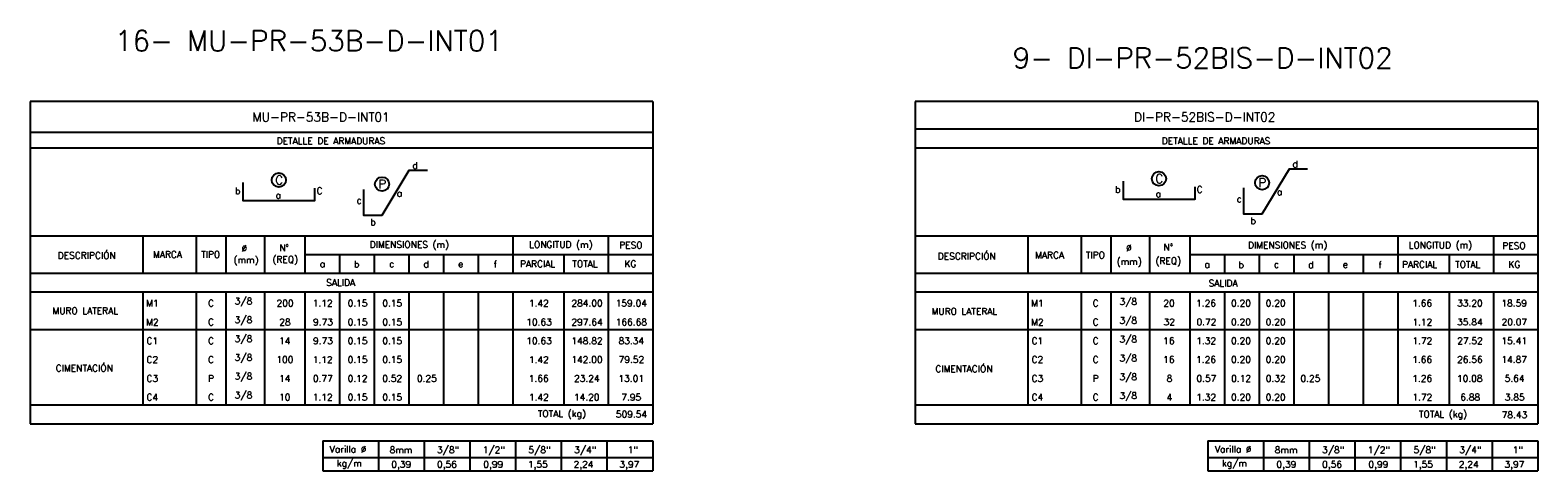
# Model space of a CAD drawing. Header units: metres. Extents: x -260 to 410, y 23 to 160.
# Tile 13 of 16: x 168 to 230, y 63 to 81. Entities that reach past the tile are written whole.
import ezdxf
from ezdxf.enums import TextEntityAlignment as Align

# ---------------------------------------------------------------- set-up
doc = ezdxf.new("R2010")
doc.units = ezdxf.units.M
for name, color, linetype in [('XREF-SE-CUADROS DE DESPIECE - HUAURA_PQT4$0$21', 3, 'Continuous'), ('XREF-SE-CUADROS DE DESPIECE - HUAURA_PQT4$0$21C', 3, 'Continuous'), ('XREF-SE-CUADROS DE DESPIECE - HUAURA_PQT4$0$23', 2, 'Continuous'), ('XREF-SE-CUADROS DE DESPIECE - HUAURA_PQT4$0$S-ANNO-TEXT', 7, 'Continuous'), ('XREF-SE-CUADROS DE DESPIECE - HUAURA_PQT4$0$S-LNWK-0006', 1, 'Continuous')]:
    doc.layers.add(name, color=color, linetype=linetype)
doc.styles.add('XREF-SE-CUADROS DE DESPIECE - HUAURA_PQT4$0$ROMANS-SP', font='romans.shx', dxfattribs={"width": 0.7})
doc.styles.add('XREF-SE-CUADROS DE DESPIECE - HUAURA_PQT4$0$TEGEPSA 100', font='romans.shx')

# ---------------------------------------------------------------- blocks, each defined once
blk = doc.blocks.new('XREF-SE-CUADROS DE DESPIECE - HUAURA_PQT4')
at = {"layer": 'XREF-SE-CUADROS DE DESPIECE - HUAURA_PQT4$0$21'}
for p, q in [((172.934, 72.91), (172.934, 71.379)), ((175.1, 72.91), (175.1, 71.379)), ((176.313, 72.91), (176.313, 71.379)), ((177.883, 72.91), (177.883, 71.379)), ((179.532, 72.91), (179.532, 71.379)), ((187.999, 72.91), (187.999, 71.379)), ((191.894, 72.91), (191.894, 71.379)), ((208.99, 72.91), (208.99, 71.379)), ((211.156, 72.91), (211.156, 71.379)), ((212.369, 72.91), (212.369, 71.379)), ((213.939, 72.91), (213.939, 71.379)), ((215.588, 72.91), (215.588, 71.379)), ((224.055, 72.91), (224.055, 71.379)), ((227.95, 72.91), (227.95, 71.379)), ((179.532, 72.14), (193.703, 72.14)), ((180.943, 72.14), (180.943, 71.379)), ((182.355, 72.14), (182.355, 71.379)), ((183.766, 72.14), (183.766, 71.379)), ((185.177, 72.14), (185.177, 71.379)), ((186.588, 72.14), (186.588, 71.379)), ((190.086, 72.14), (190.086, 71.379)), ((215.588, 72.14), (229.759, 72.14)), ((216.999, 72.14), (216.999, 71.379)), ((218.411, 72.14), (218.411, 71.379)), ((219.822, 72.14), (219.822, 71.379)), ((221.233, 72.14), (221.233, 71.379)), ((222.644, 72.14), (222.644, 71.379)), ((226.142, 72.14), (226.142, 71.379)), ((168.344, 71.379), (193.703, 71.379)), ((204.4, 71.379), (229.759, 71.379)), ((168.344, 70.617), (193.703, 70.617)), ((172.934, 70.617), (172.934, 66.02)), ((175.1, 70.617), (175.1, 66.02)), ((176.313, 70.617), (176.313, 66.02)), ((177.883, 70.617), (177.883, 66.02)), ((179.532, 70.617), (179.532, 66.02)), ((180.943, 70.617), (180.943, 66.02)), ((182.355, 70.617), (182.355, 66.02)), ((183.766, 70.617), (183.766, 66.02)), ((185.177, 70.617), (185.177, 66.02)), ((186.588, 70.617), (186.588, 66.02)), ((187.999, 70.617), (187.999, 66.02)), ((190.086, 70.617), (190.086, 66.02)), ((191.894, 70.617), (191.894, 66.02)), ((204.4, 70.617), (229.759, 70.617)), ((208.99, 70.617), (208.99, 66.02)), ((211.156, 70.617), (211.156, 66.02)), ((212.369, 70.617), (212.369, 66.02)), ((213.939, 70.617), (213.939, 66.02)), ((215.588, 70.617), (215.588, 66.02)), ((216.999, 70.617), (216.999, 66.02)), ((218.411, 70.617), (218.411, 66.02)), ((219.822, 70.617), (219.822, 66.02)), ((221.233, 70.617), (221.233, 66.02)), ((222.644, 70.617), (222.644, 66.02)), ((224.055, 70.617), (224.055, 66.02)), ((226.142, 70.617), (226.142, 66.02)), ((227.95, 70.617), (227.95, 66.02)), ((168.344, 69.084), (193.703, 69.084)), ((204.4, 69.084), (229.759, 69.084)), ((168.344, 66.02), (172.934, 66.02)), ((172.934, 66.02), (193.703, 66.02)), ((204.4, 66.02), (208.99, 66.02)), ((208.99, 66.02), (229.759, 66.02)), ((182.527, 64.556), (182.527, 63.328)), ((184.39, 64.556), (184.39, 63.328)), ((186.252, 64.556), (186.252, 63.328)), ((188.115, 64.556), (188.115, 63.328)), ((189.978, 64.556), (189.978, 63.328)), ((191.84, 64.556), (191.84, 63.328)), ((218.583, 64.556), (218.583, 63.328)), ((220.446, 64.556), (220.446, 63.328)), ((222.308, 64.556), (222.308, 63.328)), ((224.171, 64.556), (224.171, 63.328)), ((226.034, 64.556), (226.034, 63.328)), ((227.896, 64.556), (227.896, 63.328)), ((180.262, 63.868), (193.703, 63.868)), ((216.318, 63.868), (229.759, 63.868))]:
    blk.add_line(p, q, dxfattribs=at)
at = {"layer": 'XREF-SE-CUADROS DE DESPIECE - HUAURA_PQT4$0$21C'}
for centre in [(178.473, 75.177), (182.676, 75.012), (214.325, 75.233), (218.528, 75.069)]:
    blk.add_circle(centre, 0.288, dxfattribs=at)
at = {"layer": 'XREF-SE-CUADROS DE DESPIECE - HUAURA_PQT4$0$23'}
for p, q in [((168.344, 78.38), (168.344, 65.246)), ((193.703, 78.38), (193.703, 65.246)), ((204.4, 78.38), (204.4, 65.246)), ((229.759, 78.38), (229.759, 65.246)), ((168.344, 72.91), (193.703, 72.91)), ((204.4, 72.91), (229.759, 72.91)), ((168.344, 65.246), (193.703, 65.246)), ((204.4, 65.246), (229.759, 65.246)), ((180.262, 64.556), (180.262, 63.328)), ((180.262, 64.556), (193.703, 64.556)), ((180.262, 64.556), (180.262, 63.328)), ((193.703, 64.556), (193.703, 63.328)), ((216.318, 64.556), (216.318, 63.328)), ((216.318, 64.556), (229.759, 64.556)), ((216.318, 64.556), (216.318, 63.328)), ((229.759, 64.556), (229.759, 63.328)), ((180.262, 63.328), (193.703, 63.328)), ((216.318, 63.328), (229.759, 63.328))]:
    blk.add_line(p, q, dxfattribs=at)
for points in [[(193.703, 78.38), (168.344, 78.38)], [(229.759, 78.38), (204.4, 78.38)], [(193.703, 77.11), (168.344, 77.11)], [(229.759, 77.244), (204.4, 77.244)], [(193.703, 76.474), (168.344, 76.474)], [(229.759, 76.474), (204.4, 76.474)]]:
    blk.add_lwpolyline(points, dxfattribs=at)
at = {"layer": 'XREF-SE-CUADROS DE DESPIECE - HUAURA_PQT4$0$S-LNWK-0006', "flags": 128}
for points in [[(184.525, 75.568), (183.772, 75.568), (182.667, 73.731), (181.93, 73.731), (181.93, 74.798)], [(220.376, 75.625), (219.623, 75.625), (218.518, 73.788), (217.781, 73.787), (217.781, 74.855)]]:
    blk.add_lwpolyline(points, dxfattribs=at)
at = {"layer": 'XREF-SE-CUADROS DE DESPIECE - HUAURA_PQT4$0$S-LNWK-0006'}
for points in [[(179.932, 74.848), (179.932, 74.338, -0.414214), (179.918, 74.325), (177.022, 74.325), (177.022, 75.076)], [(215.783, 74.905), (215.783, 74.395, -0.414214), (215.769, 74.381), (212.874, 74.381), (212.874, 75.132)]]:
    blk.add_lwpolyline(points, format="xyb", dxfattribs=at)
at = {"style": 'XREF-SE-CUADROS DE DESPIECE - HUAURA_PQT4$0$TEGEPSA 100'}
for s, p in [('Ø', (176.956, 72.259)), ('N°', (178.491, 72.282)), ('DIMENSIONES (m)', (182.176, 72.413)), ('LONGITUD (m)', (188.67, 72.413)), ('PESO', (192.339, 72.391)), ('Ø', (212.987, 72.28)), ('N°', (214.509, 72.307)), ('DIMENSIONES (m)', (217.95, 72.394)), ('LONGITUD (m)', (224.499, 72.394)), ('PESO', (228.313, 72.367)), ('DESCRIPCIÓN', (169.469, 71.971)), ('MARCA', (173.346, 72.01)), ('TIPO', (175.307, 72.01)), ('(mm)', (176.629, 71.785)), ('(REQ)', (178.216, 71.808)), ('b', (181.531, 71.617)), ('d', (184.365, 71.617)), ('f', (187.223, 71.615)), ('PARCIAL', (188.299, 71.625)), ('TOTAL', (190.43, 71.625)), ('KG', (192.552, 71.625)), ('DESCRIPCIÓN', (205.317, 71.94)), ('MARCA', (209.283, 71.986)), ('TIPO', (211.346, 71.986)), ('(mm)', (212.602, 71.721)), ('(REQ)', (214.185, 71.748)), ('b', (217.566, 71.591)), ('d', (220.403, 71.592)), ('f', (223.266, 71.589)), ('PARCIAL', (224.223, 71.601)), ('TOTAL', (226.387, 71.601)), ('KG', (228.564, 71.601)), ('a', (180.142, 71.626)), ('c', (182.968, 71.626)), ('e', (185.777, 71.626)), ('a', (216.181, 71.603)), ('c', (219.007, 71.603)), ('e', (221.814, 71.603)), ('M1', (173.067, 70.021)), ('C', (175.589, 70.023)), (' 3/8', (176.489, 70.11)), ('200', (178.38, 70.023)), ('1.12', (179.854, 70.021)), ('0.15', (181.277, 70.023)), ('0.15', (182.688, 70.023)), ('1.42', (188.659, 70.021)), ('284.00', (190.393, 70.023)), ('159.04', (192.194, 70.023)), ('M1', (209.117, 70.021)), ('C', (211.624, 70.023)), (' 3/8', (212.533, 70.088)), ('20', (214.504, 70.024)), ('1.26', (215.839, 70.024)), ('0.20', (217.261, 70.024)), ('0.20', (218.672, 70.024)), ('1.66', (224.643, 70.024)), ('33.20', (226.471, 70.024)), ('18.59', (228.275, 70.024)), ('MURO LATERAL', (169.252, 69.716)), ('M2', (173.067, 69.255)), ('C', (175.589, 69.257)), (' 3/8', (176.489, 69.344)), ('28', (178.489, 69.257)), ('9.73', (179.865, 69.257)), ('0.15', (181.277, 69.257)), ('0.15', (182.688, 69.257)), ('10.63', (188.552, 69.257)), ('297.64', (190.392, 69.257)), ('166.68', (192.197, 69.257)), ('MURO LATERAL', (205.062, 69.692)), ('M2', (209.117, 69.255)), ('C', (211.624, 69.257)), (' 3/8', (212.533, 69.322)), ('32', (214.511, 69.258)), ('0.72', (215.855, 69.258)), ('0.20', (217.261, 69.258)), ('0.20', (218.672, 69.258)), ('1.12', (224.647, 69.256)), ('35.84', (226.47, 69.258)), ('20.07', (228.282, 69.258)), (' 3/8', (176.489, 68.578)), (' 3/8', (212.533, 68.556)), ('C1', (173.083, 68.491)), ('C', (175.589, 68.491)), ('14', (178.48, 68.488)), ('9.73', (179.865, 68.491)), ('0.15', (181.277, 68.491)), ('0.15', (182.688, 68.491)), ('10.63', (188.552, 68.491)), ('148.82', (190.391, 68.491)), ('83.34', (192.311, 68.491)), ('C1', (209.135, 68.491)), ('C', (211.624, 68.491)), ('16', (214.498, 68.492)), ('1.32', (215.843, 68.492)), ('0.20', (217.261, 68.492)), ('0.20', (218.672, 68.492)), ('1.72', (224.647, 68.489)), ('27.52', (226.475, 68.492)), ('15.41', (228.276, 68.492)), ('CIMENTACIÓN', (169.385, 67.379)), ('C2', (173.083, 67.724)), ('C', (175.589, 67.724)), (' 3/8', (176.489, 67.812)), ('100', (178.373, 67.725)), ('1.12', (179.854, 67.723)), ('0.15', (181.277, 67.725)), ('0.15', (182.688, 67.725)), ('1.42', (188.659, 67.723)), ('142.00', (190.387, 67.725)), ('79.52', (192.315, 67.725)), ('CIMENTACIÓN', (205.218, 67.348)), ('C2', (209.135, 67.725)), ('C', (211.624, 67.725)), (' 3/8', (212.533, 67.79)), ('16', (214.498, 67.726)), ('1.26', (215.839, 67.726)), ('0.20', (217.261, 67.726)), ('0.20', (218.672, 67.726)), ('1.66', (224.643, 67.726)), ('26.56', (226.471, 67.726)), ('14.87', (228.274, 67.726)), ('C3', (173.083, 66.959)), ('P', (175.588, 66.956)), (' 3/8', (176.489, 67.046)), ('14', (178.48, 66.956)), ('0.77', (179.863, 66.959)), ('0.12', (181.276, 66.959)), ('0.52', (182.687, 66.959)), ('0.25', (184.099, 66.959)), ('1.66', (188.656, 66.959)), ('23.24', (190.5, 66.959)), ('13.01', (192.307, 66.959)), ('C3', (209.135, 66.96)), ('P', (211.623, 66.956)), (' 3/8', (212.533, 67.024)), ('8', (214.637, 66.96)), ('0.57', (215.853, 66.96)), ('0.12', (217.266, 66.96)), ('0.32', (218.677, 66.96)), ('0.25', (220.089, 66.96)), ('1.26', (224.643, 66.96)), ('10.08', (226.464, 66.96)), ('5.64', (228.406, 66.96)), ('C4', (173.083, 66.192)), ('C', (175.589, 66.192)), (' 3/8', (176.489, 66.279)), ('10', (178.481, 66.193)), ('1.12', (179.854, 66.191)), ('0.15', (181.277, 66.193)), ('0.15', (182.688, 66.193)), ('1.42', (188.659, 66.191)), ('14.20', (190.495, 66.193)), ('7.95', (192.424, 66.193)), ('C4', (209.135, 66.193)), ('C', (211.624, 66.193)), (' 3/8', (212.533, 66.257)), ('4', (214.638, 66.19)), ('1.32', (215.843, 66.193)), ('0.20', (217.261, 66.193)), ('0.20', (218.672, 66.193)), ('1.72', (224.647, 66.191)), ('6.88', (226.599, 66.193)), ('3.85', (228.413, 66.193))]:
    blk.add_text(s, height=0.27, dxfattribs=at).set_placement(p)
at = {"layer": 'Defpoints', "style": 'XREF-SE-CUADROS DE DESPIECE - HUAURA_PQT4$0$ROMANS-SP'}
for s, p in [('16- MU-PR-53B-D-INT01', (171.797, 80.436)), ('9- DI-PR-52BIS-D-INT02', (208.365, 79.735))]:
    blk.add_text(s, height=0.83433, dxfattribs=at).set_placement(p)
at = {"layer": 'XREF-SE-CUADROS DE DESPIECE - HUAURA_PQT4$0$23', "style": 'XREF-SE-CUADROS DE DESPIECE - HUAURA_PQT4$0$TEGEPSA 100'}
for s, p in [('SALIDA', (180.402, 70.863)), ('SALIDA', (216.348, 70.839)), ('TOTAL (kg)', (189.025, 65.523)), ('509.54', (192.202, 65.498)), ('TOTAL (kg)', (224.917, 65.504)), ('78.43', (228.287, 65.474))]:
    blk.add_text(s, height=0.27, dxfattribs=at).set_placement(p)
at = {"layer": 'XREF-SE-CUADROS DE DESPIECE - HUAURA_PQT4$0$S-ANNO-TEXT', "color": 4, "style": 'XREF-SE-CUADROS DE DESPIECE - HUAURA_PQT4$0$TEGEPSA 100'}
for s, p in [('MU-PR-53B-D-INT01', (177.398, 77.564)), ('DI-PR-52BIS-D-INT02', (213.308, 77.564))]:
    blk.add_text(s, height=0.36233, dxfattribs=at).set_placement(p)
at = {"layer": 'XREF-SE-CUADROS DE DESPIECE - HUAURA_PQT4$0$S-ANNO-TEXT', "style": 'XREF-SE-CUADROS DE DESPIECE - HUAURA_PQT4$0$TEGEPSA 100'}
for s, height, p in [('DETALLE DE ARMADURAS', 0.27006, (178.385, 76.635)), ('DETALLE DE ARMADURAS', 0.27006, (214.442, 76.635)), ('Varilla %%C', 0.27, (180.546, 64.073)), ('8mm', 0.27, (182.986, 64.047)), ('3/8"', 0.27, (184.915, 64.047)), ('1/2"', 0.27, (186.777, 64.047)), ('5/8"', 0.27, (188.64, 64.047)), ('3/4"', 0.27, (190.503, 64.047)), ('1"', 0.27, (192.682, 64.047)), ('Varilla %%C', 0.27, (216.602, 64.073)), ('8mm', 0.27, (219.042, 64.047)), ('3/8"', 0.27, (220.971, 64.047)), ('1/2"', 0.27, (222.833, 64.047)), ('5/8"', 0.27, (224.696, 64.047)), ('3/4"', 0.27, (226.559, 64.047)), ('1"', 0.27, (228.738, 64.047)), ('kg/m', 0.27, (180.833, 63.503)), ('0,39', 0.27, (183.053, 63.458)), ('0,56', 0.27, (184.916, 63.458)), ('0,99', 0.27, (186.801, 63.458)), ('1,55', 0.27, (188.619, 63.458)), ('2,24', 0.27, (190.481, 63.458)), ('3,97', 0.27, (192.344, 63.458)), ('kg/m', 0.27, (216.889, 63.503)), ('0,39', 0.27, (219.109, 63.458)), ('0,56', 0.27, (220.972, 63.458)), ('0,99', 0.27, (222.857, 63.458)), ('1,55', 0.27, (224.675, 63.458)), ('2,24', 0.27, (226.538, 63.458)), ('3,97', 0.27, (228.4, 63.458))]:
    blk.add_text(s, height=height, dxfattribs=at).set_placement(p)
for s, p in [('d', (184.133, 75.636)), ('d', (219.984, 75.693)), ('b', (212.758, 74.66)), ('C', (216.104, 74.66)), ('b', (176.907, 74.604)), ('C', (180.253, 74.604)), ('c', (181.847, 74.214)), ('c', (217.699, 74.271)), ('b', (182.423, 73.329)), ('b', (218.274, 73.386))]:
    blk.add_text(s, height=0.27, dxfattribs=at).set_placement(p, align=Align.RIGHT)
for s, height, p in [('C', 0.362, (178.487, 74.995)), ('P', 0.362, (182.69, 74.83)), ('C', 0.362, (214.338, 75.052)), ('P', 0.362, (218.541, 74.887)), ('a', 0.27, (178.451, 74.424)), ('a', 0.27, (183.387, 74.501)), ('a', 0.27, (214.302, 74.481)), ('a', 0.27, (219.238, 74.557))]:
    blk.add_text(s, height=height, dxfattribs=at).set_placement(p, align=Align.CENTER)

msp = doc.modelspace()

# ---------------------------------------------------------------- block references
msp.add_blockref('XREF-SE-CUADROS DE DESPIECE - HUAURA_PQT4', (0, 0))

doc.saveas('drawing.dxf')
